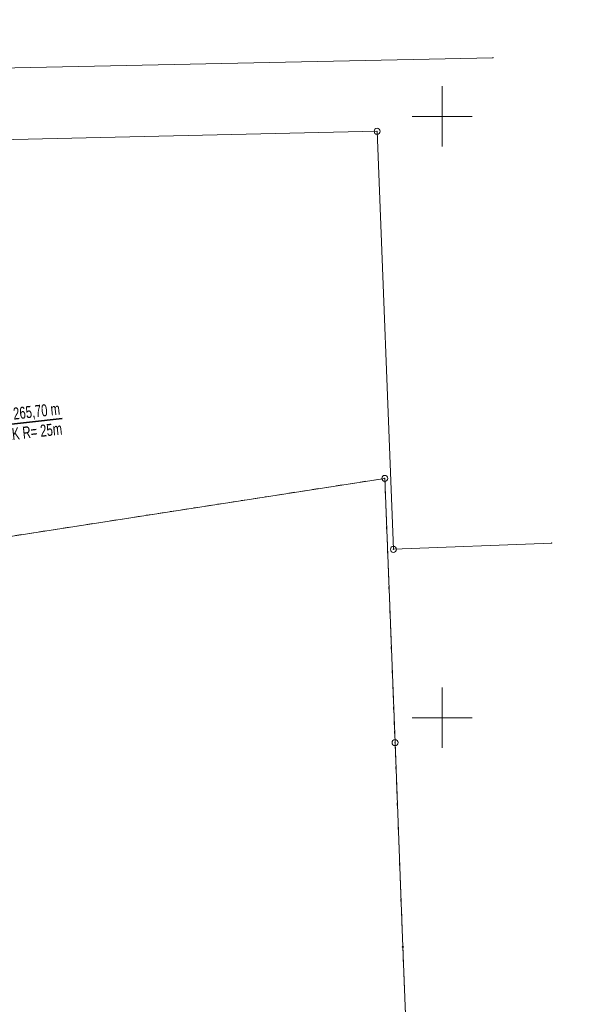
# Model space of a CAD drawing. Extents: x 6456700 to 6518119, y 5963420 to 5980059.
# Tile 247 of 256: x 6512484 to 6512530, y 5966575 to 5966657. Entities that reach past the tile are written whole.
import ezdxf

# ---------------------------------------------------------------- set-up
doc = ezdxf.new("R2010")
doc.units = 0
doc.header["$MEASUREMENT"] = 0
doc.linetypes.add('L_0_03', pattern=[1, 0.5, -0.5])
doc.layers.get('0').update_dxf_attribs({"color": 2, "linetype": 'CONTINUOUS', "lineweight": 5})
for name, color, linetype, lineweight in [('18mm Kreska ciągła', 7, 'CONTINUOUS', 18), ('202_punkt_graniczny', 7, 'CONTINUOUS', 18), ('203_punkt_graniczny', 7, 'CONTINUOUS', 18), ('218_kontur_uzytku_gruntowego', 96, 'L_0_03', 18), ('219_dzialka_ewidencyjna', 7, 'CONTINUOUS', 18), ('35mm Ciągła', 7, 'CONTINUOUS', 35), ('9mm Kreska ciągła', 252, 'CONTINUOUS', 9), ('siatka_krzyrzy', 7, 'CONTINUOUS', 18)]:
    doc.layers.add(name, color=color, linetype=linetype, lineweight=lineweight)
doc.styles.add('Znaczniki', font='GOTHIC.TTF', dxfattribs={"width": 0.7})

# ---------------------------------------------------------------- blocks, each defined once
blk = doc.blocks.new('mdcp_nowa')
at = {"layer": '203_punkt_graniczny', "linetype": 'Continuous', "lineweight": 18, "true_color": 0x000000}
blk.add_hatch(color=18, dxfattribs=at).paths.add_polyline_path([(6495246.72, 5983030.905, 1), (6495246.72, 5983030.995, 1)])
for p in [(6495254.212, 5983104.869), (6495259.115, 5983064.513)]:
    blk.add_point(p)
at = {"layer": '202_punkt_graniczny', "color": 7, "linetype": 'Continuous', "lineweight": 18}
for centre in [(6495244.58, 5983098.76), (6495245.22, 5983069.9), (6495245.94, 5983064), (6495246.07, 5983047.93)]:
    blk.add_circle(centre, 0.25, dxfattribs=at)
at = {"layer": '202_punkt_graniczny'}
for p in [(6495244.58, 5983098.76), (6495245.22, 5983069.9), (6495245.94, 5983064), (6495246.07, 5983047.93)]:
    blk.add_point(p, dxfattribs=at)
at = {"layer": '203_punkt_graniczny', "color": 7, "linetype": 'Continuous', "lineweight": 18}
blk.add_circle((6495246.72, 5983030.95), 0.045, dxfattribs=at)
at = {"layer": '203_punkt_graniczny'}
blk.add_point((6495246.72, 5983030.95), dxfattribs=at)
at = {"layer": '218_kontur_uzytku_gruntowego', "lineweight": 18, "flags": 128}
for points in [[(6495209.56, 5983064.38), (6495245.22, 5983069.9)], [(6495245.22, 5983069.9), (6495246.07, 5983047.93)], [(6495246.07, 5983047.93), (6495246.72, 5983030.95)], [(6495246.72, 5983030.95), (6495247.38, 5983014.05)]]:
    blk.add_lwpolyline(points, dxfattribs=at)
at = {"layer": '218_kontur_uzytku_gruntowego'}
for p in [(6495245.22, 5983069.9), (6495245.22, 5983069.9), (6495246.07, 5983047.93), (6495246.07, 5983047.93), (6495246.72, 5983030.95), (6495246.72, 5983030.95)]:
    blk.add_point(p, dxfattribs=at)
at = {"layer": '219_dzialka_ewidencyjna', "color": 3, "linetype": 'Continuous', "lineweight": 18, "flags": 128}
for points in [[(6495183.9, 5983103.39), (6495254.212, 5983104.869)], [(6495184.04, 5983097.39), (6495244.58, 5983098.76)], [(6495244.58, 5983098.76), (6495245.94, 5983064)], [(6495245.22, 5983069.9), (6495209.56, 5983064.38)], [(6495246.07, 5983047.93), (6495245.22, 5983069.9)], [(6495245.94, 5983064), (6495259.115, 5983064.513)], [(6495246.72, 5983030.95), (6495246.07, 5983047.93)], [(6495247.38, 5983014.05), (6495246.72, 5983030.95)]]:
    blk.add_lwpolyline(points, dxfattribs=at)
at = {"layer": '219_dzialka_ewidencyjna', "color": 3}
for p in [(6495244.58, 5983098.76), (6495244.58, 5983098.76), (6495245.22, 5983069.9), (6495245.22, 5983069.9), (6495245.94, 5983064), (6495245.94, 5983064), (6495246.07, 5983047.93), (6495246.07, 5983047.93), (6495246.72, 5983030.95), (6495246.72, 5983030.95)]:
    blk.add_point(p, dxfattribs=at)
at = {"layer": 'siatka_krzyrzy', "linetype": 'Continuous', "lineweight": 18, "flags": 128}
for points in [[(6495250, 5983097.5), (6495250, 5983102.5)], [(6495247.5, 5983100), (6495252.5, 5983100)], [(6495250, 5983047.5), (6495250, 5983052.5)], [(6495247.5, 5983050), (6495252.5, 5983050)]]:
    blk.add_lwpolyline(points, dxfattribs=at)

msp = doc.modelspace()

# ---------------------------------------------------------------- block references
at = {"linetype": 'ByBlock'}
msp.add_blockref('mdcp_nowa', (17268.786, -16450.998), dxfattribs=at)

# ---------------------------------------------------------------- next in the draw order: hatches: boundary and pattern name
at = {"layer": '9mm Kreska ciągła'}
h = msp.add_hatch(dxfattribs=at)
h.set_pattern_fill('SAND_AND_LIME', color=4, scale=0.1)
h.set_pattern_definition([(37.5, (6512162.38958, 5966557.36103), (-0.006803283, 0.208096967), [0, -0.16416, 0, -0.1836, 0, -0.1755]), (7.5, (6512162.38958, 5966557.36103), (0.191135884, 0.304791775), [0, -0.08856, 0, -0.14796, 0, -0.0567]), (327.5, (6512162.25674, 5966557.36103), (0.33632732, 0.000611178), [0, -0.054, 0, -0.1944, 0, -0.2538]), (317.5, (6512162.25674, 5966557.36103), (0.324661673, 0.09478896), [0, -0.027, 0, -0.12744, 0, -0.1458])])
edge = h.paths.add_edge_path()
edge.add_arc((6512516.367, 5967810.283), 3, 311.58691, 347.30622, ccw=False)
edge.add_arc((6512523.503, 5967802.242), 7.75, 131.58691, 180.78045)
edge.add_line((6512515.753, 5967802.137), (6512515.839, 5967795.832))
edge.add_arc((6512568.134, 5967796.544), 52.3, 180.78045, 202.28878)
edge.add_line((6512519.742, 5967776.708), (6512533.586, 5967742.935))
edge.add_arc((6512443.186, 5967705.88), 97.7, 19.24547, 22.28878, ccw=False)
edge.add_line((6512535.426, 5967738.083), (6512551.885, 5967690.939))
edge.add_arc((6512459.645, 5967658.735), 97.7, 10.33082, 19.24547, ccw=False)
edge.add_line((6512555.761, 5967676.256), (6512567.725, 5967610.623))
edge.add_arc((6512717.556, 5967637.935), 152.3, 190.33082, 193.90778)
edge.add_line((6512569.721, 5967601.328), (6512572.468, 5967590.235))
edge.add_arc((6512477.632, 5967566.752), 97.7, 359.59588, 373.90778, ccw=False)
edge.add_line((6512575.33, 5967566.063), (6512575.106, 5967534.367))
edge.add_arc((6512497.408, 5967534.915), 77.7, 343.87223, 359.59588, ccw=False)
edge.add_line((6512572.05, 5967513.331), (6512569.54, 5967504.651))
edge.add_arc((6512475.685, 5967531.79), 97.7, 339.08524, 343.87223, ccw=False)
edge.add_line((6512566.948, 5967496.914), (6512545.985, 5967442.059))
edge.add_arc((6512524.78, 5967450.162), 22.7, 313.28749, 339.08524, ccw=False)
edge.add_line((6512540.345, 5967433.638), (6512504.063, 5967399.463))
edge.add_line((6512504.063, 5967399.463), (6512490.766, 5967386.938))
edge.add_arc((6512149.514, 5967749.225), 497.7, 309.16671, 313.28749, ccw=False)
edge.add_line((6512463.851, 5967363.353), (6512423.112, 5967330.167))
edge.add_arc((6512437.196, 5967312.877), 22.3, 129.16671, 169.68124)
edge.add_line((6512415.257, 5967316.872), (6512407.758, 5967275.686))
edge.add_arc((6511918.108, 5967364.836), 497.7, 347.25294, 349.68124, ccw=False)
edge.add_line((6512403.541, 5967255.02), (6512392.372, 5967205.646))
edge.add_arc((6512443.383, 5967194.106), 52.3, 167.25294, 172.4126)
edge.add_line((6512391.541, 5967201.011), (6512377.704, 5967097.137))
edge.add_arc((6512429.546, 5967090.232), 52.3, 172.4126, 183.94454)
edge.add_line((6512377.37, 5967086.634), (6512388.786, 5966921.07))
edge.add_arc((6510894.634, 5966818.042), 1497.7, 3.606413, 3.944541, ccw=False)
edge.add_line((6512389.368, 5966912.251), (6512395.777, 5966810.575))
edge.add_arc((6510402.033, 5966684.915), 1997.7, 2.742456, 3.606413, ccw=False)
edge.add_line((6512397.445, 5966780.498), (6512399.171, 5966744.457))
edge.add_arc((6512436.429, 5966746.242), 37.3, 182.74246, 206.08851)
edge.add_line((6512402.929, 5966729.839), (6512452.864, 5966627.857))
edge.add_arc((6512432.477, 5966617.874), 22.7, 6.26714, 26.08851, ccw=False)
edge.add_line((6512455.041, 5966620.352), (6512460.451, 5966571.093))
edge.add_arc((6515444.811, 5966898.838), 3002.303, 186.267142, 186.338012)
edge.add_line((6512460.859, 5966567.402), (6512461.669, 5966560.109))
edge.add_line((6512461.669, 5966560.109), (6512460.465, 5966557.361))
edge.add_line((6512460.465, 5966557.361), (6512465.434, 5966557.916))
edge.add_line((6512465.434, 5966557.916), (6512464.337, 5966567.789))
edge.add_arc((6515444.811, 5966898.838), 2998.803, 186.267142, 186.338012, ccw=False)
edge.add_line((6512463.93, 5966571.475), (6512458.52, 5966620.734))
edge.add_arc((6512432.477, 5966617.874), 26.2, 6.26714, 26.08851)
edge.add_line((6512456.008, 5966629.396), (6512406.072, 5966731.378))
edge.add_arc((6512436.429, 5966746.242), 33.8, 182.74246, 206.08851, ccw=False)
edge.add_line((6512402.667, 5966744.625), (6512400.941, 5966780.666))
edge.add_arc((6510402.033, 5966684.915), 2001.2, 2.742456, 3.606413)
edge.add_line((6512399.27, 5966810.795), (6512392.862, 5966912.471))
edge.add_arc((6510894.634, 5966818.042), 1501.2, 3.606413, 3.944541)
edge.add_line((6512392.278, 5966921.311), (6512380.862, 5967086.875))
edge.add_arc((6512429.546, 5967090.232), 48.8, 172.4126, 183.94454, ccw=False)
edge.add_line((6512381.174, 5967096.675), (6512395.01, 5967200.549))
edge.add_arc((6512443.383, 5967194.106), 48.8, 167.25294, 172.4126, ccw=False)
edge.add_line((6512395.786, 5967204.873), (6512406.955, 5967254.247))
edge.add_arc((6511918.108, 5967364.836), 501.2, 347.25294, 349.68124)
edge.add_line((6512411.202, 5967275.059), (6512418.7, 5967316.245))
edge.add_arc((6512437.196, 5967312.877), 18.8, 129.16671, 169.68124, ccw=False)
edge.add_line((6512425.323, 5967327.453), (6512466.061, 5967360.639))
edge.add_arc((6512149.514, 5967749.225), 501.2, 309.16671, 313.28749)
edge.add_line((6512493.166, 5967384.391), (6512506.462, 5967396.915))
edge.add_line((6512506.462, 5967396.915), (6512542.744, 5967431.09))
edge.add_arc((6512524.78, 5967450.162), 26.2, 313.28749, 339.08524)
edge.add_line((6512549.254, 5967440.809), (6512570.217, 5967495.664))
edge.add_arc((6512475.685, 5967531.79), 101.2, 339.08524, 343.87223)
edge.add_line((6512572.902, 5967503.679), (6512575.412, 5967512.359))
edge.add_arc((6512497.408, 5967534.915), 81.2, 343.87223, 359.59588)
edge.add_line((6512578.606, 5967534.342), (6512578.829, 5967566.038))
edge.add_arc((6512477.632, 5967566.752), 101.2, 359.59588, 373.90778)
edge.add_line((6512575.865, 5967591.076), (6512573.118, 5967602.169))
edge.add_arc((6512717.556, 5967637.935), 148.8, 190.33082, 193.90778, ccw=False)
edge.add_line((6512571.168, 5967611.25), (6512559.204, 5967676.884))
edge.add_arc((6512459.645, 5967658.735), 101.2, 10.33082, 19.24547)
edge.add_line((6512555.189, 5967692.092), (6512538.73, 5967739.237))
edge.add_arc((6512443.186, 5967705.88), 101.2, 19.24547, 22.28878)
edge.add_line((6512536.824, 5967744.262), (6512522.98, 5967778.036))
edge.add_arc((6512568.134, 5967796.544), 48.8, 180.78045, 202.28878, ccw=False)
edge.add_line((6512519.339, 5967795.88), (6512519.305, 5967798.372))
edge.add_arc((6512522.305, 5967798.413), 3, 27.73692, 180.78045, ccw=False)
edge.add_line((6512524.96, 5967799.809), (6512519.294, 5967809.624))

# ---------------------------------------------------------------- next in the draw order: linework, layer by layer
at = {"layer": '35mm Ciągła'}
msp.add_line((6512457.328, 5966620.603), (6512487.148, 5966623.878), dxfattribs=at)

# ---------------------------------------------------------------- next in the draw order: texts
at = {"layer": '18mm Kreska ciągła', "insert": (6512487.059, 5966623.868), "char_height": 1, "attachment_point": 6, "rotation": 6.26714, "style": 'Znaczniki'}
msp.add_mtext('+ 265,70 m\\PPŁK R= 25m', dxfattribs=at)

doc.saveas('drawing.dxf')
